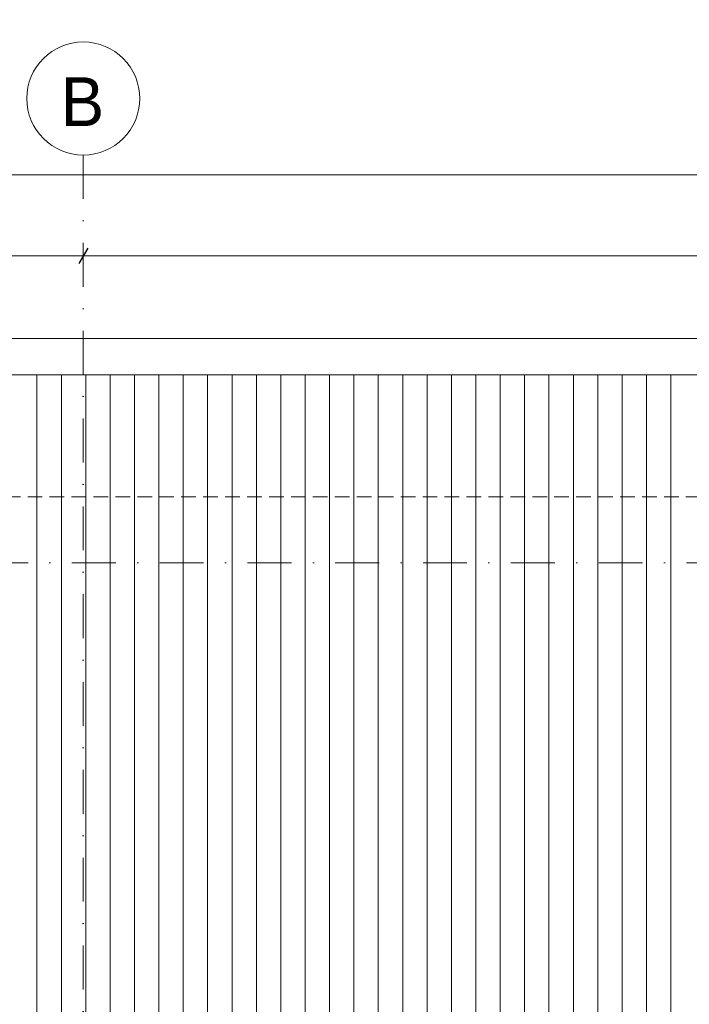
# Model space of a CAD drawing. Header units: millimetres. Extents: x 100377 to 139599, y -1988 to 13993.
# Tile 14 of 53: x 108192 to 110938, y 9957 to 13993. Entities that reach past the tile are written whole.
import ezdxf

# ---------------------------------------------------------------- set-up
doc = ezdxf.new("R2010")
doc.units = ezdxf.units.MM
doc.header["$MEASUREMENT"] = 0
doc.linetypes.add('Kropki i Kreski', pattern=[360, 180, -90, 0, -90])
doc.linetypes.add('Przerywana gęsta', pattern=[90, 60, -30])
for name, color, linetype, lineweight in [('Nowe_0_Nr_pióra__1', 7, 'Continuous', 13), ('Nowe_0_Nr_pióra__2', 251, 'Continuous', 13), ('Nowe_299-A Wymiary Opisy_Nr_pióra__1', 7, 'Continuous', 13), ('Nowe_299-A Wymiary Opisy_Nr_pióra__21', 7, 'Continuous', 25), ('Nowe_830-G Teksty Etykiety_Nr_pióra__1', 7, 'Continuous', 13)]:
    doc.layers.add(name, color=color, linetype=linetype, lineweight=lineweight)
doc.layers.add('Nowe_299-A Wymiary Opisy', color=7, linetype='Continuous')
doc.styles.add('STYL_AUTOMATYCZNY_1', font='txt')
doc.dimstyles.new('STYL_AUTOMATYCZNY__2', dxfattribs={"dimtxt": 200, "dimasz": 47.5, "dimexe": 0.18, "dimexo": 300, "dimgap": 0.09, "dimtad": 1, "dimtih": 1, "dimtoh": 1, "dimdec": 0, "dimlfac": 0.1, "dimzin": 0, "dimdsep": 46, "dimtxsty": 'STYL_AUTOMATYCZNY_1', "dimblk": 'ARROWHEAD_2', "dimblk1": 'ARROWHEAD_2', "dimblk2": 'ARROWHEAD_2', "dimcen": 0.09, "dimclrd": 7, "dimclre": 7, "dimclrt": 7, "dimadec": 1, "dimazin": 0, "dimtfac": 1, "dimtdec": 4, "dimtmove": 0, "dimatfit": 3, "dimfxl": 0, "dimtolj": 1, "dimtzin": 0, "dimarcsym": 0})

# ---------------------------------------------------------------- blocks, each defined once
blk = doc.blocks.new('*X4')
at = {"layer": 'Nowe_0_Nr_pióra__2', "color": 251, "linetype": 'Continuous', "lineweight": 13}
for p, q in [((108262.4, 12287), (108262.4, 12537)), ((108262.4, 12287), (108262.4, 12537)), ((108362.4, 12287), (108362.4, 12537)), ((108362.4, 12287), (108362.4, 12537)), ((108462.4, 12287), (108462.4, 12537)), ((108462.4, 12287), (108462.4, 12537)), ((108562.4, 12287), (108562.4, 12537)), ((108562.4, 12287), (108562.4, 12537)), ((108662.4, 12287), (108662.4, 12537)), ((108662.4, 12287), (108662.4, 12537)), ((108762.4, 12287), (108762.4, 12537)), ((108762.4, 12287), (108762.4, 12537)), ((108862.4, 12287), (108862.4, 12537)), ((108862.4, 12287), (108862.4, 12537)), ((108962.4, 12287), (108962.4, 12537)), ((108962.4, 12287), (108962.4, 12537)), ((109062.4, 12287), (109062.4, 12537)), ((109062.4, 12287), (109062.4, 12537)), ((109162.4, 12287), (109162.4, 12537)), ((109162.4, 12287), (109162.4, 12537)), ((109262.4, 12287), (109262.4, 12537)), ((109262.4, 12287), (109262.4, 12537)), ((109362.4, 12287), (109362.4, 12537)), ((109362.4, 12287), (109362.4, 12537)), ((109462.4, 12287), (109462.4, 12537)), ((109462.4, 12287), (109462.4, 12537)), ((109562.4, 12287), (109562.4, 12537)), ((109562.4, 12287), (109562.4, 12537)), ((109662.4, 12287), (109662.4, 12537)), ((109662.4, 12287), (109662.4, 12537)), ((109762.4, 12287), (109762.4, 12537)), ((109762.4, 12287), (109762.4, 12537)), ((109862.4, 12287), (109862.4, 12537)), ((109862.4, 12287), (109862.4, 12537)), ((109962.4, 12287), (109962.4, 12537)), ((109962.4, 12287), (109962.4, 12537)), ((110062.4, 12287), (110062.4, 12537)), ((110062.4, 12287), (110062.4, 12537)), ((110162.4, 12287), (110162.4, 12537)), ((110162.4, 12287), (110162.4, 12537)), ((110262.4, 12287), (110262.4, 12537)), ((110262.4, 12287), (110262.4, 12537)), ((110362.4, 12287), (110362.4, 12537)), ((110362.4, 12287), (110362.4, 12537)), ((110462.4, 12287), (110462.4, 12537)), ((110462.4, 12287), (110462.4, 12537)), ((110562.4, 12287), (110562.4, 12537)), ((110562.4, 12287), (110562.4, 12537)), ((110662.4, 12287), (110662.4, 12537)), ((110662.4, 12287), (110662.4, 12537)), ((110762.4, 12287), (110762.4, 12537)), ((110762.4, 12287), (110762.4, 12537)), ((110862.4, 12287), (110862.4, 12537)), ((110862.4, 12287), (110862.4, 12537)), ((108262.4, 12037), (108262.4, 12287)), ((108262.4, 12037), (108262.4, 12287)), ((108362.4, 12037), (108362.4, 12287)), ((108362.4, 12037), (108362.4, 12287)), ((108462.4, 12037), (108462.4, 12287)), ((108462.4, 12037), (108462.4, 12287)), ((108562.4, 12037), (108562.4, 12287)), ((108562.4, 12037), (108562.4, 12287)), ((108662.4, 12037), (108662.4, 12287)), ((108662.4, 12037), (108662.4, 12287)), ((108762.4, 12037), (108762.4, 12287)), ((108762.4, 12037), (108762.4, 12287)), ((108862.4, 12037), (108862.4, 12287)), ((108862.4, 12037), (108862.4, 12287)), ((108962.4, 12037), (108962.4, 12287)), ((108962.4, 12037), (108962.4, 12287)), ((109062.4, 12037), (109062.4, 12287)), ((109062.4, 12037), (109062.4, 12287)), ((109162.4, 12037), (109162.4, 12287)), ((109162.4, 12037), (109162.4, 12287)), ((109262.4, 12037), (109262.4, 12287)), ((109262.4, 12037), (109262.4, 12287)), ((109362.4, 12037), (109362.4, 12287)), ((109362.4, 12037), (109362.4, 12287)), ((109462.4, 12037), (109462.4, 12287)), ((109462.4, 12037), (109462.4, 12287)), ((109562.4, 12037), (109562.4, 12287)), ((109562.4, 12037), (109562.4, 12287)), ((109662.4, 12037), (109662.4, 12287)), ((109662.4, 12037), (109662.4, 12287)), ((109762.4, 12037), (109762.4, 12287)), ((109762.4, 12037), (109762.4, 12287)), ((109862.4, 12037), (109862.4, 12287)), ((109862.4, 12037), (109862.4, 12287)), ((109962.4, 12037), (109962.4, 12287)), ((109962.4, 12037), (109962.4, 12287)), ((110062.4, 12037), (110062.4, 12287)), ((110062.4, 12037), (110062.4, 12287)), ((110162.4, 12037), (110162.4, 12287)), ((110162.4, 12037), (110162.4, 12287)), ((110262.4, 12037), (110262.4, 12287)), ((110262.4, 12037), (110262.4, 12287)), ((110362.4, 12037), (110362.4, 12287)), ((110362.4, 12037), (110362.4, 12287)), ((110462.4, 12037), (110462.4, 12287)), ((110462.4, 12037), (110462.4, 12287)), ((110562.4, 12037), (110562.4, 12287)), ((110562.4, 12037), (110562.4, 12287)), ((110662.4, 12037), (110662.4, 12287)), ((110662.4, 12037), (110662.4, 12287)), ((110762.4, 12037), (110762.4, 12287)), ((110762.4, 12037), (110762.4, 12287)), ((110862.4, 12037), (110862.4, 12287)), ((110862.4, 12037), (110862.4, 12287)), ((108262.4, 11787), (108262.4, 12037)), ((108262.4, 11787), (108262.4, 12037)), ((108362.4, 11787), (108362.4, 12037)), ((108362.4, 11787), (108362.4, 12037)), ((108462.4, 11787), (108462.4, 12037)), ((108462.4, 11787), (108462.4, 12037)), ((108562.4, 11787), (108562.4, 12037)), ((108562.4, 11787), (108562.4, 12037)), ((108662.4, 11787), (108662.4, 12037)), ((108662.4, 11787), (108662.4, 12037)), ((108762.4, 11787), (108762.4, 12037)), ((108762.4, 11787), (108762.4, 12037)), ((108862.4, 11787), (108862.4, 12037)), ((108862.4, 11787), (108862.4, 12037)), ((108962.4, 11787), (108962.4, 12037)), ((108962.4, 11787), (108962.4, 12037)), ((109062.4, 11787), (109062.4, 12037)), ((109062.4, 11787), (109062.4, 12037)), ((109162.4, 11787), (109162.4, 12037)), ((109162.4, 11787), (109162.4, 12037)), ((109262.4, 11787), (109262.4, 12037)), ((109262.4, 11787), (109262.4, 12037)), ((109362.4, 11787), (109362.4, 12037)), ((109362.4, 11787), (109362.4, 12037)), ((109462.4, 11787), (109462.4, 12037)), ((109462.4, 11787), (109462.4, 12037)), ((109562.4, 11787), (109562.4, 12037)), ((109562.4, 11787), (109562.4, 12037)), ((109662.4, 11787), (109662.4, 12037)), ((109662.4, 11787), (109662.4, 12037)), ((109762.4, 11787), (109762.4, 12037)), ((109762.4, 11787), (109762.4, 12037)), ((109862.4, 11787), (109862.4, 12037)), ((109862.4, 11787), (109862.4, 12037)), ((109962.4, 11787), (109962.4, 12037)), ((109962.4, 11787), (109962.4, 12037)), ((110062.4, 11787), (110062.4, 12037)), ((110062.4, 11787), (110062.4, 12037)), ((110162.4, 11787), (110162.4, 12037)), ((110162.4, 11787), (110162.4, 12037)), ((110262.4, 11787), (110262.4, 12037)), ((110262.4, 11787), (110262.4, 12037)), ((110362.4, 11787), (110362.4, 12037)), ((110362.4, 11787), (110362.4, 12037)), ((110462.4, 11787), (110462.4, 12037)), ((110462.4, 11787), (110462.4, 12037)), ((110562.4, 11787), (110562.4, 12037)), ((110562.4, 11787), (110562.4, 12037)), ((110662.4, 11787), (110662.4, 12037)), ((110662.4, 11787), (110662.4, 12037)), ((110762.4, 11787), (110762.4, 12037)), ((110762.4, 11787), (110762.4, 12037)), ((110862.4, 11787), (110862.4, 12037)), ((110862.4, 11787), (110862.4, 12037)), ((108262.4, 11537), (108262.4, 11787)), ((108262.4, 11537), (108262.4, 11787)), ((108362.4, 11537), (108362.4, 11787)), ((108362.4, 11537), (108362.4, 11787)), ((108462.4, 11537), (108462.4, 11787)), ((108462.4, 11537), (108462.4, 11787)), ((108562.4, 11537), (108562.4, 11787)), ((108562.4, 11537), (108562.4, 11787)), ((108662.4, 11537), (108662.4, 11787)), ((108662.4, 11537), (108662.4, 11787)), ((108762.4, 11537), (108762.4, 11787)), ((108762.4, 11537), (108762.4, 11787)), ((108862.4, 11537), (108862.4, 11787)), ((108862.4, 11537), (108862.4, 11787)), ((108962.4, 11537), (108962.4, 11787)), ((108962.4, 11537), (108962.4, 11787)), ((109062.4, 11537), (109062.4, 11787)), ((109062.4, 11537), (109062.4, 11787)), ((109162.4, 11537), (109162.4, 11787)), ((109162.4, 11537), (109162.4, 11787)), ((109262.4, 11537), (109262.4, 11787)), ((109262.4, 11537), (109262.4, 11787)), ((109362.4, 11537), (109362.4, 11787)), ((109362.4, 11537), (109362.4, 11787)), ((109462.4, 11537), (109462.4, 11787)), ((109462.4, 11537), (109462.4, 11787)), ((109562.4, 11537), (109562.4, 11787)), ((109562.4, 11537), (109562.4, 11787)), ((109662.4, 11537), (109662.4, 11787)), ((109662.4, 11537), (109662.4, 11787)), ((109762.4, 11537), (109762.4, 11787)), ((109762.4, 11537), (109762.4, 11787)), ((109862.4, 11537), (109862.4, 11787)), ((109862.4, 11537), (109862.4, 11787)), ((109962.4, 11537), (109962.4, 11787)), ((109962.4, 11537), (109962.4, 11787)), ((110062.4, 11537), (110062.4, 11787)), ((110062.4, 11537), (110062.4, 11787)), ((110162.4, 11537), (110162.4, 11787)), ((110162.4, 11537), (110162.4, 11787)), ((110262.4, 11537), (110262.4, 11787)), ((110262.4, 11537), (110262.4, 11787)), ((110362.4, 11537), (110362.4, 11787)), ((110362.4, 11537), (110362.4, 11787)), ((110462.4, 11537), (110462.4, 11787)), ((110462.4, 11537), (110462.4, 11787)), ((110562.4, 11537), (110562.4, 11787)), ((110562.4, 11537), (110562.4, 11787)), ((110662.4, 11537), (110662.4, 11787)), ((110662.4, 11537), (110662.4, 11787)), ((110762.4, 11537), (110762.4, 11787)), ((110762.4, 11537), (110762.4, 11787)), ((110862.4, 11537), (110862.4, 11787)), ((110862.4, 11537), (110862.4, 11787)), ((108262.4, 11287), (108262.4, 11537)), ((108262.4, 11287), (108262.4, 11537)), ((108362.4, 11287), (108362.4, 11537)), ((108362.4, 11287), (108362.4, 11537)), ((108462.4, 11287), (108462.4, 11537)), ((108462.4, 11287), (108462.4, 11537)), ((108562.4, 11287), (108562.4, 11537)), ((108562.4, 11287), (108562.4, 11537)), ((108662.4, 11287), (108662.4, 11537)), ((108662.4, 11287), (108662.4, 11537)), ((108762.4, 11287), (108762.4, 11537)), ((108762.4, 11287), (108762.4, 11537)), ((108862.4, 11287), (108862.4, 11537)), ((108862.4, 11287), (108862.4, 11537)), ((108962.4, 11287), (108962.4, 11537)), ((108962.4, 11287), (108962.4, 11537)), ((109062.4, 11287), (109062.4, 11537)), ((109062.4, 11287), (109062.4, 11537)), ((109162.4, 11287), (109162.4, 11537)), ((109162.4, 11287), (109162.4, 11537)), ((109262.4, 11287), (109262.4, 11537)), ((109262.4, 11287), (109262.4, 11537)), ((109362.4, 11287), (109362.4, 11537)), ((109362.4, 11287), (109362.4, 11537)), ((109462.4, 11287), (109462.4, 11537)), ((109462.4, 11287), (109462.4, 11537)), ((109562.4, 11287), (109562.4, 11537)), ((109562.4, 11287), (109562.4, 11537)), ((109662.4, 11287), (109662.4, 11537)), ((109662.4, 11287), (109662.4, 11537)), ((109762.4, 11287), (109762.4, 11537)), ((109762.4, 11287), (109762.4, 11537)), ((109862.4, 11287), (109862.4, 11537)), ((109862.4, 11287), (109862.4, 11537)), ((109962.4, 11287), (109962.4, 11537)), ((109962.4, 11287), (109962.4, 11537)), ((110062.4, 11287), (110062.4, 11537)), ((110062.4, 11287), (110062.4, 11537)), ((110162.4, 11287), (110162.4, 11537)), ((110162.4, 11287), (110162.4, 11537)), ((110262.4, 11287), (110262.4, 11537)), ((110262.4, 11287), (110262.4, 11537)), ((110362.4, 11287), (110362.4, 11537)), ((110362.4, 11287), (110362.4, 11537)), ((110462.4, 11287), (110462.4, 11537)), ((110462.4, 11287), (110462.4, 11537)), ((110562.4, 11287), (110562.4, 11537)), ((110562.4, 11287), (110562.4, 11537)), ((110662.4, 11287), (110662.4, 11537)), ((110662.4, 11287), (110662.4, 11537)), ((110762.4, 11287), (110762.4, 11537)), ((110762.4, 11287), (110762.4, 11537)), ((110862.4, 11287), (110862.4, 11537)), ((110862.4, 11287), (110862.4, 11537)), ((108262.4, 11037), (108262.4, 11287)), ((108262.4, 11037), (108262.4, 11287)), ((108362.4, 11037), (108362.4, 11287)), ((108362.4, 11037), (108362.4, 11287)), ((108462.4, 11037), (108462.4, 11287)), ((108462.4, 11037), (108462.4, 11287)), ((108562.4, 11037), (108562.4, 11287)), ((108562.4, 11037), (108562.4, 11287)), ((108662.4, 11037), (108662.4, 11287)), ((108662.4, 11037), (108662.4, 11287)), ((108762.4, 11037), (108762.4, 11287)), ((108762.4, 11037), (108762.4, 11287)), ((108862.4, 11037), (108862.4, 11287)), ((108862.4, 11037), (108862.4, 11287)), ((108962.4, 11037), (108962.4, 11287)), ((108962.4, 11037), (108962.4, 11287)), ((109062.4, 11037), (109062.4, 11287)), ((109062.4, 11037), (109062.4, 11287)), ((109162.4, 11037), (109162.4, 11287)), ((109162.4, 11037), (109162.4, 11287)), ((109262.4, 11037), (109262.4, 11287)), ((109262.4, 11037), (109262.4, 11287)), ((109362.4, 11037), (109362.4, 11287)), ((109362.4, 11037), (109362.4, 11287)), ((109462.4, 11037), (109462.4, 11287)), ((109462.4, 11037), (109462.4, 11287)), ((109562.4, 11037), (109562.4, 11287)), ((109562.4, 11037), (109562.4, 11287)), ((109662.4, 11037), (109662.4, 11287)), ((109662.4, 11037), (109662.4, 11287)), ((109762.4, 11037), (109762.4, 11287)), ((109762.4, 11037), (109762.4, 11287)), ((109862.4, 11037), (109862.4, 11287)), ((109862.4, 11037), (109862.4, 11287)), ((109962.4, 11037), (109962.4, 11287)), ((109962.4, 11037), (109962.4, 11287)), ((110062.4, 11037), (110062.4, 11287)), ((110062.4, 11037), (110062.4, 11287)), ((110162.4, 11037), (110162.4, 11287)), ((110162.4, 11037), (110162.4, 11287)), ((110262.4, 11037), (110262.4, 11287)), ((110262.4, 11037), (110262.4, 11287)), ((110362.4, 11037), (110362.4, 11287)), ((110362.4, 11037), (110362.4, 11287)), ((110462.4, 11037), (110462.4, 11287)), ((110462.4, 11037), (110462.4, 11287)), ((110562.4, 11037), (110562.4, 11287)), ((110562.4, 11037), (110562.4, 11287)), ((110662.4, 11037), (110662.4, 11287)), ((110662.4, 11037), (110662.4, 11287)), ((110762.4, 11037), (110762.4, 11287)), ((110762.4, 11037), (110762.4, 11287)), ((110862.4, 11037), (110862.4, 11287)), ((110862.4, 11037), (110862.4, 11287)), ((108262.4, 10787), (108262.4, 11037)), ((108262.4, 10787), (108262.4, 11037)), ((108362.4, 10787), (108362.4, 11037)), ((108362.4, 10787), (108362.4, 11037)), ((108462.4, 10787), (108462.4, 11037)), ((108462.4, 10787), (108462.4, 11037)), ((108562.4, 10787), (108562.4, 11037)), ((108562.4, 10787), (108562.4, 11037)), ((108662.4, 10787), (108662.4, 11037)), ((108662.4, 10787), (108662.4, 11037)), ((108762.4, 10787), (108762.4, 11037)), ((108762.4, 10787), (108762.4, 11037)), ((108862.4, 10787), (108862.4, 11037)), ((108862.4, 10787), (108862.4, 11037)), ((108962.4, 10787), (108962.4, 11037)), ((108962.4, 10787), (108962.4, 11037)), ((109062.4, 10787), (109062.4, 11037)), ((109062.4, 10787), (109062.4, 11037)), ((109162.4, 10787), (109162.4, 11037)), ((109162.4, 10787), (109162.4, 11037)), ((109262.4, 10787), (109262.4, 11037)), ((109262.4, 10787), (109262.4, 11037)), ((109362.4, 10787), (109362.4, 11037)), ((109362.4, 10787), (109362.4, 11037)), ((109462.4, 10787), (109462.4, 11037)), ((109462.4, 10787), (109462.4, 11037)), ((109562.4, 10787), (109562.4, 11037)), ((109562.4, 10787), (109562.4, 11037)), ((109662.4, 10787), (109662.4, 11037)), ((109662.4, 10787), (109662.4, 11037)), ((109762.4, 10787), (109762.4, 11037)), ((109762.4, 10787), (109762.4, 11037)), ((109862.4, 10787), (109862.4, 11037)), ((109862.4, 10787), (109862.4, 11037)), ((109962.4, 10787), (109962.4, 11037)), ((109962.4, 10787), (109962.4, 11037)), ((110062.4, 10787), (110062.4, 11037)), ((110062.4, 10787), (110062.4, 11037)), ((110162.4, 10787), (110162.4, 11037)), ((110162.4, 10787), (110162.4, 11037)), ((110262.4, 10787), (110262.4, 11037)), ((110262.4, 10787), (110262.4, 11037)), ((110362.4, 10787), (110362.4, 11037)), ((110362.4, 10787), (110362.4, 11037)), ((110462.4, 10787), (110462.4, 11037)), ((110462.4, 10787), (110462.4, 11037)), ((110562.4, 10787), (110562.4, 11037)), ((110562.4, 10787), (110562.4, 11037)), ((110662.4, 10787), (110662.4, 11037)), ((110662.4, 10787), (110662.4, 11037)), ((110762.4, 10787), (110762.4, 11037)), ((110762.4, 10787), (110762.4, 11037)), ((110862.4, 10787), (110862.4, 11037)), ((110862.4, 10787), (110862.4, 11037)), ((108262.4, 10537), (108262.4, 10787)), ((108262.4, 10537), (108262.4, 10787)), ((108362.4, 10537), (108362.4, 10787)), ((108362.4, 10537), (108362.4, 10787)), ((108462.4, 10537), (108462.4, 10787)), ((108462.4, 10537), (108462.4, 10787)), ((108562.4, 10537), (108562.4, 10787)), ((108562.4, 10537), (108562.4, 10787)), ((108662.4, 10537), (108662.4, 10787)), ((108662.4, 10537), (108662.4, 10787)), ((108762.4, 10537), (108762.4, 10787)), ((108762.4, 10537), (108762.4, 10787)), ((108862.4, 10537), (108862.4, 10787)), ((108862.4, 10537), (108862.4, 10787)), ((108962.4, 10537), (108962.4, 10787)), ((108962.4, 10537), (108962.4, 10787)), ((109062.4, 10537), (109062.4, 10787)), ((109062.4, 10537), (109062.4, 10787)), ((109162.4, 10537), (109162.4, 10787)), ((109162.4, 10537), (109162.4, 10787)), ((109262.4, 10537), (109262.4, 10787)), ((109262.4, 10537), (109262.4, 10787)), ((109362.4, 10537), (109362.4, 10787)), ((109362.4, 10537), (109362.4, 10787)), ((109462.4, 10537), (109462.4, 10787)), ((109462.4, 10537), (109462.4, 10787)), ((109562.4, 10537), (109562.4, 10787)), ((109562.4, 10537), (109562.4, 10787)), ((109662.4, 10537), (109662.4, 10787)), ((109662.4, 10537), (109662.4, 10787)), ((109762.4, 10537), (109762.4, 10787)), ((109762.4, 10537), (109762.4, 10787)), ((109862.4, 10537), (109862.4, 10787)), ((109862.4, 10537), (109862.4, 10787)), ((109962.4, 10537), (109962.4, 10787)), ((109962.4, 10537), (109962.4, 10787)), ((110062.4, 10537), (110062.4, 10787)), ((110062.4, 10537), (110062.4, 10787)), ((110162.4, 10537), (110162.4, 10787)), ((110162.4, 10537), (110162.4, 10787)), ((110262.4, 10537), (110262.4, 10787)), ((110262.4, 10537), (110262.4, 10787)), ((110362.4, 10537), (110362.4, 10787)), ((110362.4, 10537), (110362.4, 10787)), ((110462.4, 10537), (110462.4, 10787)), ((110462.4, 10537), (110462.4, 10787)), ((110562.4, 10537), (110562.4, 10787)), ((110562.4, 10537), (110562.4, 10787)), ((110662.4, 10537), (110662.4, 10787)), ((110662.4, 10537), (110662.4, 10787)), ((110762.4, 10537), (110762.4, 10787)), ((110762.4, 10537), (110762.4, 10787)), ((110862.4, 10537), (110862.4, 10787)), ((110862.4, 10537), (110862.4, 10787)), ((108262.4, 10287), (108262.4, 10537)), ((108262.4, 10287), (108262.4, 10537)), ((108362.4, 10287), (108362.4, 10537)), ((108362.4, 10287), (108362.4, 10537)), ((108462.4, 10287), (108462.4, 10537)), ((108462.4, 10287), (108462.4, 10537)), ((108562.4, 10287), (108562.4, 10537)), ((108562.4, 10287), (108562.4, 10537)), ((108662.4, 10287), (108662.4, 10537)), ((108662.4, 10287), (108662.4, 10537)), ((108762.4, 10287), (108762.4, 10537)), ((108762.4, 10287), (108762.4, 10537)), ((108862.4, 10287), (108862.4, 10537)), ((108862.4, 10287), (108862.4, 10537)), ((108962.4, 10287), (108962.4, 10537)), ((108962.4, 10287), (108962.4, 10537)), ((109062.4, 10287), (109062.4, 10537)), ((109062.4, 10287), (109062.4, 10537)), ((109162.4, 10287), (109162.4, 10537)), ((109162.4, 10287), (109162.4, 10537)), ((109262.4, 10287), (109262.4, 10537)), ((109262.4, 10287), (109262.4, 10537)), ((109362.4, 10287), (109362.4, 10537)), ((109362.4, 10287), (109362.4, 10537)), ((109462.4, 10287), (109462.4, 10537)), ((109462.4, 10287), (109462.4, 10537)), ((109562.4, 10287), (109562.4, 10537)), ((109562.4, 10287), (109562.4, 10537)), ((109662.4, 10287), (109662.4, 10537)), ((109662.4, 10287), (109662.4, 10537)), ((109762.4, 10287), (109762.4, 10537)), ((109762.4, 10287), (109762.4, 10537)), ((109862.4, 10287), (109862.4, 10537)), ((109862.4, 10287), (109862.4, 10537)), ((109962.4, 10287), (109962.4, 10537)), ((109962.4, 10287), (109962.4, 10537)), ((110062.4, 10287), (110062.4, 10537)), ((110062.4, 10287), (110062.4, 10537)), ((110162.4, 10287), (110162.4, 10537)), ((110162.4, 10287), (110162.4, 10537)), ((110262.4, 10287), (110262.4, 10537)), ((110262.4, 10287), (110262.4, 10537)), ((110362.4, 10287), (110362.4, 10537)), ((110362.4, 10287), (110362.4, 10537)), ((110462.4, 10287), (110462.4, 10537)), ((110462.4, 10287), (110462.4, 10537)), ((110562.4, 10287), (110562.4, 10537)), ((110562.4, 10287), (110562.4, 10537)), ((110662.4, 10287), (110662.4, 10537)), ((110662.4, 10287), (110662.4, 10537)), ((110762.4, 10287), (110762.4, 10537)), ((110762.4, 10287), (110762.4, 10537)), ((110862.4, 10287), (110862.4, 10537)), ((110862.4, 10287), (110862.4, 10537)), ((108262.4, 10037), (108262.4, 10287)), ((108262.4, 10037), (108262.4, 10287)), ((108362.4, 10037), (108362.4, 10287)), ((108362.4, 10037), (108362.4, 10287)), ((108462.4, 10037), (108462.4, 10287)), ((108462.4, 10037), (108462.4, 10287)), ((108562.4, 10037), (108562.4, 10287)), ((108562.4, 10037), (108562.4, 10287)), ((108662.4, 10037), (108662.4, 10287)), ((108662.4, 10037), (108662.4, 10287)), ((108762.4, 10037), (108762.4, 10287)), ((108762.4, 10037), (108762.4, 10287)), ((108862.4, 10037), (108862.4, 10287)), ((108862.4, 10037), (108862.4, 10287)), ((108962.4, 10037), (108962.4, 10287)), ((108962.4, 10037), (108962.4, 10287)), ((109062.4, 10037), (109062.4, 10287)), ((109062.4, 10037), (109062.4, 10287)), ((109162.4, 10037), (109162.4, 10287)), ((109162.4, 10037), (109162.4, 10287)), ((109262.4, 10037), (109262.4, 10287)), ((109262.4, 10037), (109262.4, 10287)), ((109362.4, 10037), (109362.4, 10287)), ((109362.4, 10037), (109362.4, 10287)), ((109462.4, 10037), (109462.4, 10287)), ((109462.4, 10037), (109462.4, 10287)), ((109562.4, 10037), (109562.4, 10287)), ((109562.4, 10037), (109562.4, 10287)), ((109662.4, 10037), (109662.4, 10287)), ((109662.4, 10037), (109662.4, 10287)), ((109762.4, 10037), (109762.4, 10287)), ((109762.4, 10037), (109762.4, 10287)), ((109862.4, 10037), (109862.4, 10287)), ((109862.4, 10037), (109862.4, 10287)), ((109962.4, 10037), (109962.4, 10287)), ((109962.4, 10037), (109962.4, 10287)), ((110062.4, 10037), (110062.4, 10287)), ((110062.4, 10037), (110062.4, 10287)), ((110162.4, 10037), (110162.4, 10287)), ((110162.4, 10037), (110162.4, 10287)), ((110262.4, 10037), (110262.4, 10287)), ((110262.4, 10037), (110262.4, 10287)), ((110362.4, 10037), (110362.4, 10287)), ((110362.4, 10037), (110362.4, 10287)), ((110462.4, 10037), (110462.4, 10287)), ((110462.4, 10037), (110462.4, 10287)), ((110562.4, 10037), (110562.4, 10287)), ((110562.4, 10037), (110562.4, 10287)), ((110662.4, 10037), (110662.4, 10287)), ((110662.4, 10037), (110662.4, 10287)), ((110762.4, 10037), (110762.4, 10287)), ((110762.4, 10037), (110762.4, 10287)), ((110862.4, 10037), (110862.4, 10287)), ((110862.4, 10037), (110862.4, 10287)), ((108262.4, 9787), (108262.4, 10037)), ((108262.4, 9787), (108262.4, 10037)), ((108362.4, 9787), (108362.4, 10037)), ((108362.4, 9787), (108362.4, 10037)), ((108462.4, 9787), (108462.4, 10037)), ((108462.4, 9787), (108462.4, 10037)), ((108562.4, 9787), (108562.4, 10037)), ((108562.4, 9787), (108562.4, 10037)), ((108662.4, 9787), (108662.4, 10037)), ((108662.4, 9787), (108662.4, 10037)), ((108762.4, 9787), (108762.4, 10037)), ((108762.4, 9787), (108762.4, 10037)), ((108862.4, 9787), (108862.4, 10037)), ((108862.4, 9787), (108862.4, 10037)), ((108962.4, 9787), (108962.4, 10037)), ((108962.4, 9787), (108962.4, 10037)), ((109062.4, 9787), (109062.4, 10037)), ((109062.4, 9787), (109062.4, 10037)), ((109162.4, 9787), (109162.4, 10037)), ((109162.4, 9787), (109162.4, 10037)), ((109262.4, 9787), (109262.4, 10037)), ((109262.4, 9787), (109262.4, 10037)), ((109362.4, 9787), (109362.4, 10037)), ((109362.4, 9787), (109362.4, 10037)), ((109462.4, 9787), (109462.4, 10037)), ((109462.4, 9787), (109462.4, 10037)), ((109562.4, 9787), (109562.4, 10037)), ((109562.4, 9787), (109562.4, 10037)), ((109662.4, 9787), (109662.4, 10037)), ((109662.4, 9787), (109662.4, 10037)), ((109762.4, 9787), (109762.4, 10037)), ((109762.4, 9787), (109762.4, 10037)), ((109862.4, 9787), (109862.4, 10037)), ((109862.4, 9787), (109862.4, 10037)), ((109962.4, 9787), (109962.4, 10037)), ((109962.4, 9787), (109962.4, 10037)), ((110062.4, 9787), (110062.4, 10037)), ((110062.4, 9787), (110062.4, 10037)), ((110162.4, 9787), (110162.4, 10037)), ((110162.4, 9787), (110162.4, 10037)), ((110262.4, 9787), (110262.4, 10037)), ((110262.4, 9787), (110262.4, 10037)), ((110362.4, 9787), (110362.4, 10037)), ((110362.4, 9787), (110362.4, 10037)), ((110462.4, 9787), (110462.4, 10037)), ((110462.4, 9787), (110462.4, 10037)), ((110562.4, 9787), (110562.4, 10037)), ((110562.4, 9787), (110562.4, 10037)), ((110662.4, 9787), (110662.4, 10037)), ((110662.4, 9787), (110662.4, 10037)), ((110762.4, 9787), (110762.4, 10037)), ((110762.4, 9787), (110762.4, 10037)), ((110862.4, 9787), (110862.4, 10037)), ((110862.4, 9787), (110862.4, 10037))]:
    blk.add_line(p, q, dxfattribs=at)
blk = doc.blocks.new('Wypełnienie_2_1', base_point=(0, 0))
at = {"layer": 'Nowe_0_Nr_pióra__2', "color": 251, "linetype": 'Continuous', "lineweight": 13}
blk.add_blockref('*X4', (0, 0), dxfattribs=at)
blk = doc.blocks.new('*D12')
at = {"layer": 'Nowe_299-A Wymiary Opisy_Nr_pióra__1', "color": 7, "linetype": 'Continuous', "lineweight": 13}
for p, q in [((102697.4, 12978.4), (102697.4, 13072.1)), ((108452.4, 12978.4), (108452.4, 13072.1)), ((102666.8, 13025.3), (102697.4, 13025.3)), ((102697.4, 13025.3), (108452.4, 13025.3))]:
    blk.add_line(p, q, dxfattribs=at)
at = {"layer": 'Nowe_299-A Wymiary Opisy_Nr_pióra__21', "color": 7, "linetype": 'Continuous', "lineweight": 25}
for p, q in [((102715.4, 13056.5), (102679.4, 12994)), ((108470.4, 13056.5), (108434.4, 12994))]:
    blk.add_line(p, q, dxfattribs=at)
at = {"layer": 'Nowe_299-A Wymiary Opisy_Nr_pióra__1', "color": 7, "lineweight": 13, "insert": (105347.2, 13065.3), "char_height": 200, "attachment_point": 7, "style": 'STYL_AUTOMATYCZNY_1'}
blk.add_mtext('{\\A1;576}', dxfattribs=at)
blk = doc.blocks.new('ARROWHEAD_2')
at = {"color": 0, "linetype": 'Continuous', "lineweight": 0}
for p, q in [((0, 0), (-1, 0)), ((-0.378, -0.655), (0.378, 0.655))]:
    blk.add_line(p, q, dxfattribs=at)
blk = doc.blocks.new('*D13')
at = {"layer": 'Nowe_299-A Wymiary Opisy_Nr_pióra__1', "color": 7, "linetype": 'Continuous', "lineweight": 13}
for p, q in [((108452.4, 12978.4), (108452.4, 13072.1)), ((114207.4, 12978.4), (114207.4, 13072.1)), ((108452.4, 13025.3), (114207.4, 13025.3))]:
    blk.add_line(p, q, dxfattribs=at)
at = {"layer": 'Nowe_299-A Wymiary Opisy_Nr_pióra__21', "color": 7, "linetype": 'Continuous', "lineweight": 25}
for p, q in [((108470.4, 13056.5), (108434.4, 12994)), ((114225.4, 13056.5), (114189.4, 12994))]:
    blk.add_line(p, q, dxfattribs=at)
at = {"layer": 'Nowe_299-A Wymiary Opisy_Nr_pióra__1', "color": 7, "lineweight": 13, "insert": (111102.2, 13065.3), "char_height": 200, "attachment_point": 7, "style": 'STYL_AUTOMATYCZNY_1'}
blk.add_mtext('{\\A1;576}', dxfattribs=at)
blk = doc.blocks.new('*D18')
at = {"layer": 'Nowe_299-A Wymiary Opisy_Nr_pióra__1', "color": 7, "linetype": 'Continuous', "lineweight": 13}
for p, q in [((101964.4, 12987), (101964.4, 13403.8)), ((137960.4, 12987), (137960.4, 13403.8)), ((101933.8, 13356.9), (101964.4, 13356.9)), ((101964.4, 13356.9), (137960.4, 13356.9)), ((137960.4, 13356.9), (137991, 13356.9))]:
    blk.add_line(p, q, dxfattribs=at)
at = {"layer": 'Nowe_299-A Wymiary Opisy_Nr_pióra__21', "color": 7, "linetype": 'Continuous', "lineweight": 25}
for p, q in [((101982.4, 13388.1), (101946.4, 13325.6)), ((137942.4, 13325.6), (137978.4, 13388.1))]:
    blk.add_line(p, q, dxfattribs=at)
at = {"layer": 'Nowe_299-A Wymiary Opisy_Nr_pióra__1', "color": 7, "lineweight": 13, "insert": (119620.5, 13396.9), "char_height": 200, "attachment_point": 7, "style": 'STYL_AUTOMATYCZNY_1'}
blk.add_mtext('{\\A1;3\xa0600}', dxfattribs=at)

msp = doc.modelspace()

# ---------------------------------------------------------------- linework, layer by layer
at = {"layer": 'Nowe_0_Nr_pióra__1', "color": 7, "linetype": 'Kropki i Kreski', "lineweight": 13}
for points in [[(108452.4, 13438.6), (108452.4, -1524.9)], [(100843.7, 11767), (139135.9, 11767)]]:
    msp.add_lwpolyline(points, dxfattribs=at)
at = {"layer": 'Nowe_0_Nr_pióra__1', "color": 7, "linetype": 'Continuous', "lineweight": 13}
for points in [[(101964.4, 12537), (101964.4, 12687), (137960.4, 12687), (137960.4, 12537)], [(108452.4, 12687), (108452.4, 12537)], [(137460.4, 6037), (137960.4, 6037), (137960.4, 12037), (137960.4, 12537), (102464.4, 12537), (101964.4, 12537), (101964.4, 6037), (102464.4, 6037)]]:
    msp.add_lwpolyline(points, dxfattribs=at)
at = {"layer": 'Nowe_0_Nr_pióra__1', "color": 7, "linetype": 'Przerywana gęsta', "lineweight": 13}
msp.add_lwpolyline([(137460.4, 37), (102464.4, 37), (102464.4, 12037), (137460.4, 12037)], close=True, dxfattribs=at)
at = {"layer": 'Nowe_0_Nr_pióra__1', "color": 7, "linetype": 'Continuous', "lineweight": 13}
msp.add_circle((108452.4, 13670.3), 231.7, dxfattribs=at)

# ---------------------------------------------------------------- block references
at = {"layer": 'Nowe_0_Nr_pióra__2', "color": 251, "linetype": 'Continuous', "lineweight": 13}
msp.add_blockref('Wypełnienie_2_1', (0, 0), dxfattribs=at)

# ---------------------------------------------------------------- texts
at = {"layer": 'Nowe_830-G Teksty Etykiety_Nr_pióra__1', "color": 7, "linetype": 'Continuous', "lineweight": 13, "insert": (108360, 13757.2), "char_height": 200, "attachment_point": 1, "style": 'STYL_AUTOMATYCZNY_1'}
msp.add_mtext('{\\A1;B}', dxfattribs=at)

# ---------------------------------------------------------------- dimensions: what is measured, and where the dimension line sits
at = {"layer": 'Nowe_299-A Wymiary Opisy', "color": 7, "linetype": 'Continuous', "lineweight": 13}
for base, p1, p2, picture, middle in [((137960.4, 13356.9), (101964.4, 12687), (137960.4, 12687), '*D18', (119964, 13496.9)), ((108452.4042543, 13025.2706433), (102697.4042543, 13218.7598675), (108452.4042543, 13154.2634594), '*D12', (105575.9522508, 13165.2706439)), ((114207.4042543, 13025.2706433), (108452.4042543, 13154.2634594), (114207.4042543, 13175.7622621), '*D13', (111330.9522508, 13165.2706439))]:
    dim = msp.add_linear_dim(base=base, p1=p1, p2=p2, dimstyle='STYL_AUTOMATYCZNY__2', dxfattribs=at)
    dim.commit()
    dim.dimension.update_dxf_attribs({"geometry": picture, "text_midpoint": middle, "dimtype": 160})

doc.saveas('drawing.dxf')
